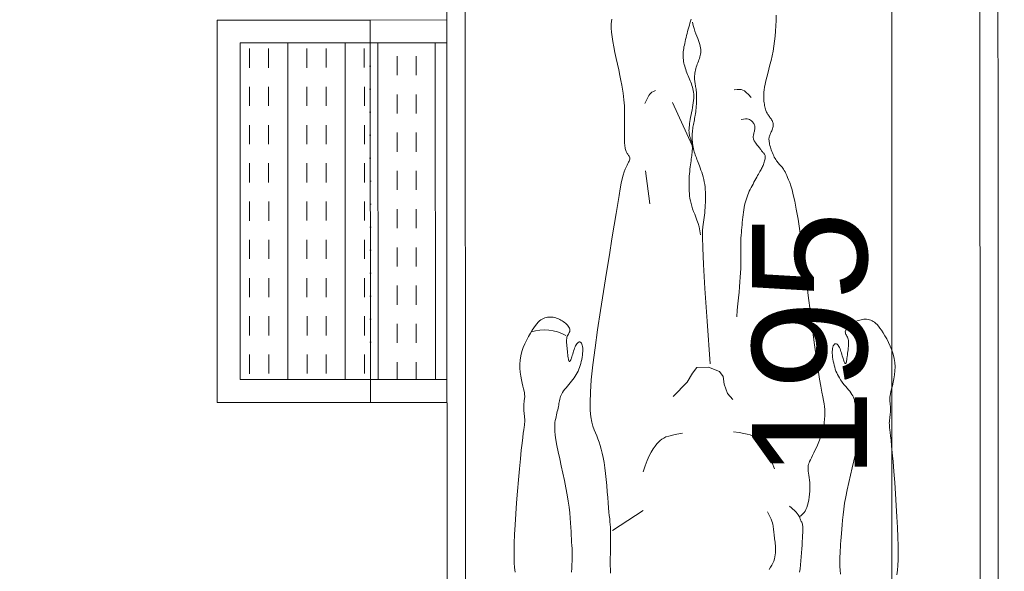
# Model space of a CAD drawing. Header units: millimetres. Extents: x 26866 to 1024070, y -428191 to 408885.
# Tile 162 of 248: x 198411 to 199697, y 389308 to 390029. Entities that reach past the tile are written whole.
import ezdxf

# ---------------------------------------------------------------- set-up
doc = ezdxf.new("R2010")
doc.units = ezdxf.units.MM
doc.header["$LTSCALE"] = 2
doc.linetypes.add('ACAD_ISO07W100', pattern=[3, 0, -3])
doc.linetypes.add('HIDDEN2', pattern=[4.7625, 3.175, -1.5875])
doc.layers.get('Defpoints').update_dxf_attribs({"color": 1})
for name, color, linetype, lineweight in [('0_OPIS', 7, 'Continuous', 13), ('10', 7, 'Continuous', 9), ('3DPLAN_A_TABELKA POMIESZCZEŃ', 7, 'Continuous', 0), ('6', 253, 'Continuous', 0), ('AW_CERAMIKA', 6, 'Continuous', 9)]:
    doc.layers.add(name, color=color, linetype=linetype, lineweight=lineweight)
doc.layers.add('3DPLAN_A_KRESKOWANIE 1', color=253, linetype='Continuous')
doc.layers.add('3DPLAN_A_OPIS', color=8, linetype='Continuous')
doc.layers.add('FURNITURE ZD 1 500', color=7, linetype='Continuous', lineweight=13, true_color=0x9fa8a5)
doc.styles.add('ARIAL', font='arial.ttf')
doc.dimstyles.new('wymiar 1na100', dxfattribs={"dimtxt": 15, "dimasz": 10, "dimexe": 3, "dimexo": 5, "dimgap": 3, "dimtad": 1, "dimdec": 0, "dimtxsty": 'ARIAL', "dimblk": 'ARCHTICK', "dimcen": 2.5, "dimclrd": 40, "dimclre": 40, "dimclrt": 256, "dimadec": 1, "dimazin": 0, "dimtfac": 1, "dimtdec": 1, "dimtmove": 0, "dimatfit": 3, "dimldrblk": 'OPEN30', "dimfxl": 1.5, "dimfxlon": 1, "dimarcsym": 0})
pattern_1 = [(45, (23044.838, -26883.88), (-16.83798, 16.83798), [])]

# ---------------------------------------------------------------- blocks, each defined once
blk = doc.blocks.new('_ArchTick')
at = {"color": 0, "linetype": 'ByBlock', "const_width": 0.15}
blk.add_lwpolyline([(-0.5, -0.5), (0.5, 0.5)], dxfattribs=at)
blk = doc.blocks.new('*D45934')
at = {"layer": 'AW_CERAMIKA', "color": 40, "lineweight": -2}
for p, q in [((28953.56, -25742.1), (28958.06, -25742.1)), ((28955.06, -25742.1), (28955.06, -25937.11)), ((28953.56, -25937.11), (28958.06, -25937.11))]:
    blk.add_line(p, q, dxfattribs=at)
at = {"layer": 'Defpoints', "color": 0}
for p in [(28896.91, -25742.1), (28896.99, -25937.11), (28955.06, -25937.11)]:
    blk.add_point(p, dxfattribs=at)
at = {"layer": 'AW_CERAMIKA', "color": 40, "lineweight": -2, "xscale": 10, "yscale": 10, "zscale": 10}
for p, rotation in [((28955.06, -25742.1), 90), ((28955.06, -25937.11), 270)]:
    blk.add_blockref('_ArchTick', p, dxfattribs=dict(at, rotation=rotation))
at = {"layer": 'AW_CERAMIKA', "insert": (28944.41, -25839.61), "char_height": 15, "attachment_point": 5, "rotation": 90, "style": 'ARIAL'}
blk.add_mtext('195', dxfattribs=at)
blk = doc.blocks.new('_OPEN30')
at = {"color": 0, "linetype": 'ByBlock', "lineweight": -2}
for q in [(-0.966, 0.259), (-1, 0), (-0.966, -0.259)]:
    blk.add_line((0, 0), q, dxfattribs=at)
blk = doc.blocks.new('A$C7B9C5A86')
at = {"layer": '6', "color": 7}
for p, q in [((0.4466, 0.3123), (0.4432, 0.3133)), ((0.5574, 0.3137), (0.5546, 0.3126)), ((0.5602, 0.3147), (0.5574, 0.3137)), ((0.5631, 0.3156), (0.5602, 0.3147)), ((0.566, 0.3165), (0.5631, 0.3156)), ((0.569, 0.3171), (0.566, 0.3165)), ((0.5722, 0.3176), (0.569, 0.3171)), ((0.5756, 0.318), (0.5722, 0.3176)), ((0.5791, 0.3181), (0.5756, 0.318)), ((0.5829, 0.3179), (0.5791, 0.3181)), ((0.5869, 0.3176), (0.5829, 0.3179)), ((0.591, 0.3171), (0.5869, 0.3176)), ((0.5952, 0.3164), (0.591, 0.3171)), ((0.5995, 0.3156), (0.5952, 0.3164)), ((0.6038, 0.3148), (0.5995, 0.3156)), ((0.6081, 0.314), (0.6038, 0.3148)), ((0.6123, 0.3132), (0.6081, 0.314)), ((0.6163, 0.3124), (0.6123, 0.3132)), ((0.6579, 0.3133), (0.6564, 0.3129)), ((0.6594, 0.3138), (0.6579, 0.3133)), ((0.661, 0.3142), (0.6594, 0.3138)), ((0.6626, 0.3145), (0.661, 0.3142)), ((0.6642, 0.3148), (0.6626, 0.3145)), ((0.6658, 0.3151), (0.6642, 0.3148)), ((0.6675, 0.3153), (0.6658, 0.3151)), ((0.6692, 0.3154), (0.6675, 0.3153)), ((0.671, 0.3154), (0.6692, 0.3154)), ((0.6728, 0.3154), (0.671, 0.3154)), ((0.6748, 0.3153), (0.6728, 0.3154)), ((0.677, 0.3152), (0.6748, 0.3153)), ((0.6792, 0.3149), (0.677, 0.3152)), ((0.6817, 0.3146), (0.6792, 0.3149)), ((0.6844, 0.3143), (0.6817, 0.3146)), ((0.6873, 0.3139), (0.6844, 0.3143)), ((0.6903, 0.3135), (0.6873, 0.3139)), ((0.6936, 0.313), (0.6903, 0.3135)), ((0.7736, 0.3142), (0.769, 0.313)), ((0.7782, 0.3157), (0.7736, 0.3142)), ((0.7829, 0.3175), (0.7782, 0.3157)), ((0.7878, 0.3194), (0.7829, 0.3175)), ((0.7929, 0.3214), (0.7878, 0.3194)), ((0.7984, 0.3234), (0.7929, 0.3214)), ((0.8042, 0.3254), (0.7984, 0.3234)), ((0.8104, 0.3272), (0.8042, 0.3254)), ((0.8172, 0.3287), (0.8104, 0.3272)), ((0.8246, 0.3299), (0.8172, 0.3287)), ((0.4501, 0.3112), (0.4466, 0.3123)), ((0.4536, 0.3102), (0.4501, 0.3112)), ((0.4572, 0.3091), (0.4536, 0.3102)), ((0.4608, 0.3081), (0.4572, 0.3091)), ((0.4645, 0.3071), (0.4608, 0.3081)), ((0.4682, 0.3061), (0.4645, 0.3071)), ((0.4718, 0.3052), (0.4682, 0.3061)), ((0.4755, 0.3043), (0.4718, 0.3052)), ((0.479, 0.3035), (0.4755, 0.3043)), ((0.4825, 0.3027), (0.479, 0.3035)), ((0.4858, 0.302), (0.4825, 0.3027)), ((0.489, 0.3013), (0.4858, 0.302)), ((0.4921, 0.3006), (0.489, 0.3013)), ((0.4951, 0.3001), (0.4921, 0.3006)), ((0.498, 0.2997), (0.4951, 0.3001)), ((0.5008, 0.2993), (0.498, 0.2997)), ((0.5036, 0.2991), (0.5008, 0.2993)), ((0.5064, 0.299), (0.5036, 0.2991)), ((0.5091, 0.299), (0.5064, 0.299)), ((0.512, 0.2992), (0.5091, 0.299)), ((0.5148, 0.2995), (0.512, 0.2992)), ((0.5176, 0.2999), (0.5148, 0.2995)), ((0.5205, 0.3005), (0.5176, 0.2999)), ((0.5234, 0.3011), (0.5205, 0.3005)), ((0.5263, 0.3019), (0.5234, 0.3011)), ((0.5292, 0.3028), (0.5263, 0.3019)), ((0.5321, 0.3037), (0.5292, 0.3028)), ((0.5349, 0.3047), (0.5321, 0.3037)), ((0.5378, 0.3058), (0.5349, 0.3047)), ((0.5406, 0.3069), (0.5378, 0.3058)), ((0.5434, 0.308), (0.5406, 0.3069)), ((0.5463, 0.3092), (0.5434, 0.308)), ((0.5491, 0.3103), (0.5463, 0.3092)), ((0.5519, 0.3115), (0.5491, 0.3103)), ((0.5546, 0.3126), (0.5519, 0.3115)), ((0.6203, 0.3117), (0.6163, 0.3124)), ((0.6241, 0.3111), (0.6203, 0.3117)), ((0.6277, 0.3106), (0.6241, 0.3111)), ((0.631, 0.3101), (0.6277, 0.3106)), ((0.6342, 0.3098), (0.631, 0.3101)), ((0.6371, 0.3095), (0.6342, 0.3098)), ((0.6397, 0.3094), (0.6371, 0.3095)), ((0.6421, 0.3095), (0.6397, 0.3094)), ((0.6441, 0.3096), (0.6421, 0.3095)), ((0.646, 0.3098), (0.6441, 0.3096)), ((0.6477, 0.3101), (0.646, 0.3098)), ((0.6492, 0.3105), (0.6477, 0.3101)), ((0.6507, 0.311), (0.6492, 0.3105)), ((0.6521, 0.3114), (0.6507, 0.311)), ((0.6535, 0.3119), (0.6521, 0.3114)), ((0.6549, 0.3124), (0.6535, 0.3119)), ((0.6564, 0.3129), (0.6549, 0.3124)), ((0.697, 0.3125), (0.6936, 0.313)), ((0.7006, 0.312), (0.697, 0.3125)), ((0.7043, 0.3116), (0.7006, 0.312)), ((0.7082, 0.3111), (0.7043, 0.3116)), ((0.7122, 0.3107), (0.7082, 0.3111)), ((0.7164, 0.3103), (0.7122, 0.3107)), ((0.7206, 0.31), (0.7164, 0.3103)), ((0.7249, 0.3098), (0.7206, 0.31)), ((0.7293, 0.3096), (0.7249, 0.3098)), ((0.7337, 0.3095), (0.7293, 0.3096)), ((0.7381, 0.3095), (0.7337, 0.3095)), ((0.7425, 0.3096), (0.7381, 0.3095)), ((0.7469, 0.3098), (0.7425, 0.3096)), ((0.7513, 0.3101), (0.7469, 0.3098)), ((0.7557, 0.3105), (0.7513, 0.3101)), ((0.7601, 0.3111), (0.7557, 0.3105)), ((0.7645, 0.312), (0.7601, 0.3111)), ((0.769, 0.313), (0.7645, 0.312)), ((0.5596, 0.1909), (0.567, 0.1922)), ((0.567, 0.1922), (0.5737, 0.1932)), ((0.5737, 0.1932), (0.5798, 0.194)), ((0.5798, 0.194), (0.5856, 0.1946)), ((0.5856, 0.1946), (0.5911, 0.195)), ((0.5911, 0.195), (0.5965, 0.1953)), ((0.5965, 0.1953), (0.6019, 0.1955)), ((0.6019, 0.1955), (0.6074, 0.1957)), ((0.6074, 0.1957), (0.613, 0.1957)), ((0.613, 0.1957), (0.6187, 0.1957)), ((0.6187, 0.1957), (0.6242, 0.1957)), ((0.6242, 0.1957), (0.6297, 0.1956)), ((0.6297, 0.1956), (0.6349, 0.1955)), ((0.6349, 0.1955), (0.6399, 0.1954)), ((0.6399, 0.1954), (0.6446, 0.1954)), ((0.6446, 0.1954), (0.6489, 0.1953)), ((0.6489, 0.1953), (0.6529, 0.1953)), ((0.6529, 0.1953), (0.6564, 0.1954)), ((0.6564, 0.1954), (0.6597, 0.1955)), ((0.6597, 0.1955), (0.6627, 0.1956)), ((0.6627, 0.1956), (0.6653, 0.1958)), ((0.6653, 0.1958), (0.6678, 0.196)), ((0.6678, 0.196), (0.6699, 0.1964)), ((0.6699, 0.1964), (0.6719, 0.1968)), ((0.6719, 0.1968), (0.6736, 0.1972)), ((0.6736, 0.1972), (0.6752, 0.1978)), ((0.6752, 0.1978), (0.6767, 0.1983)), ((0.6767, 0.1983), (0.678, 0.199)), ((0.678, 0.199), (0.6793, 0.1997)), ((0.6793, 0.1997), (0.6805, 0.2004)), ((0.6805, 0.2004), (0.6817, 0.2012)), ((0.6817, 0.2012), (0.6829, 0.202)), ((0.6829, 0.202), (0.6841, 0.2028)), ((0.6841, 0.2028), (0.6853, 0.2036)), ((0.6853, 0.2036), (0.6866, 0.2042)), ((0.6866, 0.2042), (0.6879, 0.2046)), ((0.6879, 0.2046), (0.6893, 0.2049)), ((0.6893, 0.2049), (0.6908, 0.2048)), ((0.6908, 0.2048), (0.6924, 0.2045)), ((0.6924, 0.2045), (0.6941, 0.2038)), ((0.6941, 0.2038), (0.6961, 0.2028)), ((0.6961, 0.2028), (0.6984, 0.2015)), ((0.6984, 0.2015), (0.7012, 0.2001)), ((0.7012, 0.2001), (0.7045, 0.1985)), ((0.7045, 0.1985), (0.7084, 0.1967)), ((0.7084, 0.1967), (0.7131, 0.195)), ((0.7131, 0.195), (0.7187, 0.1933)), ((0.7187, 0.1933), (0.7253, 0.1915)), ((0.7253, 0.1915), (0.7332, 0.1898)), ((0.4739, 0.1735), (0.4825, 0.1749)), ((0.4825, 0.1749), (0.492, 0.1767)), ((0.492, 0.1767), (0.502, 0.1787)), ((0.502, 0.1787), (0.5123, 0.1809)), ((0.5123, 0.1809), (0.5226, 0.1831)), ((0.5226, 0.1831), (0.5328, 0.1854)), ((0.5328, 0.1854), (0.5425, 0.1874)), ((0.5425, 0.1874), (0.5515, 0.1893)), ((0.5515, 0.1893), (0.5596, 0.1909)), ((0.7332, 0.1898), (0.743, 0.1879)), ((0.743, 0.1879), (0.7548, 0.1859)), ((0.7548, 0.1859), (0.7692, 0.1834)), ((0.7692, 0.1834), (0.7866, 0.1806)), ((0.7866, 0.1806), (0.8072, 0.1772)), ((0.8072, 0.1772), (0.8316, 0.1733)), ((0.4432, 0.1729), (0.4513, 0.1721)), ((0.4513, 0.1721), (0.4588, 0.1721)), ((0.4588, 0.1721), (0.4661, 0.1725)), ((0.4661, 0.1725), (0.4739, 0.1735)), ((0.8316, 0.1733), (0.8599, 0.1686)), ((0.8599, 0.1686), (0.8911, 0.1635)), ((0.8911, 0.1635), (0.9243, 0.1582)), ((0.9243, 0.1582), (0.9583, 0.1529)), ((1.2104, 0.156), (1.2181, 0.1576)), ((1.2181, 0.1576), (1.2267, 0.1591)), ((1.2267, 0.1591), (1.2362, 0.1604)), ((1.2362, 0.1604), (1.2465, 0.1617)), ((1.2465, 0.1617), (1.2571, 0.1628)), ((1.2571, 0.1628), (1.2679, 0.1638)), ((1.2679, 0.1638), (1.2786, 0.1647)), ((1.2786, 0.1647), (1.2889, 0.1656)), ((1.2889, 0.1656), (1.2985, 0.1664)), ((1.2985, 0.1664), (1.3071, 0.1671)), ((1.3071, 0.1671), (1.3146, 0.1678)), ((1.3146, 0.1678), (1.321, 0.1684)), ((1.321, 0.1684), (1.3267, 0.169)), ((1.3267, 0.169), (1.3318, 0.1695)), ((1.3318, 0.1695), (1.3365, 0.1699)), ((1.3365, 0.1699), (1.3411, 0.1702)), ((1.3411, 0.1702), (1.3457, 0.1705)), ((1.3457, 0.1705), (1.3507, 0.1706)), ((1.3507, 0.1706), (1.3561, 0.1707)), ((1.3561, 0.1707), (1.362, 0.1707)), ((1.362, 0.1707), (1.3682, 0.1706)), ((1.3682, 0.1706), (1.3748, 0.1704)), ((1.3748, 0.1704), (1.3815, 0.1703)), ((1.3815, 0.1703), (1.3884, 0.1702)), ((1.3884, 0.1702), (1.3954, 0.1701)), ((1.3954, 0.1701), (1.4023, 0.17)), ((1.4023, 0.17), (1.4092, 0.1701)), ((1.4092, 0.1701), (1.416, 0.1702)), ((1.416, 0.1702), (1.4228, 0.1703)), ((0.9583, 0.1529), (0.9921, 0.1479)), ((0.9921, 0.1479), (1.0244, 0.1433)), ((1.0244, 0.1433), (1.0543, 0.1395)), ((1.0543, 0.1395), (1.0807, 0.1367)), ((1.1557, 0.1374), (1.163, 0.1394)), ((1.163, 0.1394), (1.1692, 0.1417)), ((1.1692, 0.1417), (1.1747, 0.144)), ((1.1747, 0.144), (1.18, 0.1463)), ((1.18, 0.1463), (1.1854, 0.1484)), ((1.1854, 0.1484), (1.1911, 0.1505)), ((1.1911, 0.1505), (1.197, 0.1524)), ((1.197, 0.1524), (1.2034, 0.1543)), ((1.2034, 0.1543), (1.2104, 0.156)), ((1.0807, 0.1367), (1.1027, 0.135)), ((1.1027, 0.135), (1.1206, 0.1345)), ((1.1206, 0.1345), (1.135, 0.1348)), ((1.135, 0.1348), (1.1465, 0.1358)), ((1.1465, 0.1358), (1.1557, 0.1374))]:
    blk.add_line(p, q, dxfattribs=at)
for points in [[(1.4259, 0.6765), (1.4179, 0.6774), (1.4092, 0.6781), (1.3992, 0.6785), (1.3878, 0.6787), (1.3747, 0.6787), (1.3595, 0.6783), (1.3421, 0.6776), (1.3231, 0.6766), (1.303, 0.6754), (1.2825, 0.6741), (1.2624, 0.6727), (1.2432, 0.6712), (1.2256, 0.6698), (1.2103, 0.6684), (1.1978, 0.6673), (1.1878, 0.6662), (1.18, 0.6653), (1.1739, 0.6646), (1.1693, 0.664), (1.1657, 0.6636), (1.1628, 0.6633), (1.1602, 0.6632), (1.1575, 0.6632), (1.1548, 0.6633), (1.152, 0.6636), (1.1492, 0.6639), (1.1465, 0.6642), (1.1437, 0.6645), (1.1411, 0.6648), (1.1385, 0.665), (1.136, 0.6652), (1.1337, 0.6652), (1.1314, 0.6652), (1.1293, 0.6651), (1.1273, 0.665), (1.1253, 0.6648), (1.1235, 0.6646), (1.1217, 0.6644), (1.12, 0.6642), (1.1182, 0.664), (1.1163, 0.6639), (1.1142, 0.6639), (1.1117, 0.6641), (1.1089, 0.6645), (1.1055, 0.6651), (1.1014, 0.666), (1.0967, 0.6672), (1.0914, 0.6686), (1.0854, 0.6701), (1.0791, 0.6714), (1.0723, 0.6725), (1.0653, 0.6732), (1.058, 0.6735), (1.0506, 0.673), (1.0432, 0.6719), (1.0358, 0.67), (1.0286, 0.6677), (1.0216, 0.6649), (1.0149, 0.6618), (1.0087, 0.6586), (1.0029, 0.6554), (0.9978, 0.6523), (0.9933, 0.6494), (0.9894, 0.6467), (0.9861, 0.6442), (0.9834, 0.6418), (0.9811, 0.6395), (0.9792, 0.6373), (0.9776, 0.635), (0.9764, 0.6327), (0.9755, 0.6304), (0.9747, 0.628), (0.9742, 0.6256), (0.9739, 0.6231), (0.9738, 0.6207), (0.9739, 0.6182), (0.9742, 0.6157), (0.9747, 0.6133), (0.9752, 0.6109), (0.976, 0.6086), (0.9768, 0.6063), (0.9778, 0.6041), (0.979, 0.6019), (0.9802, 0.5997), (0.9815, 0.5977), (0.983, 0.5957), (0.9845, 0.5937), (0.9861, 0.5919), (0.9878, 0.5902), (0.9895, 0.5887), (0.9912, 0.5875), (0.9929, 0.5865), (0.9945, 0.5858), (0.9961, 0.5855), (0.9976, 0.5856), (0.9991, 0.586), (1.0006, 0.5867), (1.0021, 0.5875), (1.0037, 0.5884), (1.0053, 0.5893), (1.0072, 0.5901), (1.0091, 0.5907), (1.0113, 0.5911), (1.0137, 0.5913), (1.0162, 0.5913), (1.0189, 0.5912), (1.0217, 0.591), (1.0247, 0.5906), (1.0277, 0.5903), (1.0308, 0.5899), (1.0339, 0.5895), (1.037, 0.5891), (1.04, 0.5888), (1.0428, 0.5884), (1.0454, 0.5881), (1.0476, 0.5877), (1.0495, 0.5873), (1.0509, 0.5869), (1.0517, 0.5864), (1.0521, 0.5859), (1.052, 0.5853), (1.0515, 0.5848), (1.0505, 0.5842), (1.0492, 0.5836), (1.0476, 0.5829), (1.0457, 0.5823), (1.0435, 0.5816), (1.0412, 0.5809), (1.0387, 0.5802), (1.0361, 0.5794), (1.0335, 0.5787), (1.0309, 0.5778), (1.0285, 0.577), (1.0261, 0.5761), (1.024, 0.5751), (1.0221, 0.5741), (1.0205, 0.5731), (1.0191, 0.572), (1.0181, 0.571), (1.0174, 0.5699), (1.017, 0.5688), (1.017, 0.5678), (1.0175, 0.5668), (1.0183, 0.5659), (1.0195, 0.565), (1.0211, 0.5642), (1.0231, 0.5636), (1.0253, 0.563), (1.0279, 0.5627), (1.0307, 0.5625), (1.0338, 0.5624), (1.0371, 0.5626), (1.0406, 0.563), (1.0442, 0.5635), (1.0479, 0.5641), (1.0516, 0.5649), (1.0552, 0.5658), (1.0587, 0.5668), (1.0622, 0.5678), (1.0654, 0.569), (1.0686, 0.5703), (1.0717, 0.5717), (1.0747, 0.5733), (1.0777, 0.575), (1.0807, 0.5769), (1.0836, 0.579), (1.0866, 0.5813), (1.0896, 0.5837), (1.0926, 0.5862), (1.0955, 0.5887), (1.0984, 0.5911), (1.1012, 0.5934), (1.104, 0.5954), (1.1067, 0.5972), (1.1092, 0.5986), (1.1117, 0.5998), (1.1142, 0.6007), (1.1166, 0.6014), (1.119, 0.6019), (1.1215, 0.6023), (1.124, 0.6027), (1.1266, 0.6031), (1.1293, 0.6036), (1.132, 0.6041), (1.1349, 0.6046), (1.1378, 0.6052), (1.1408, 0.6058), (1.1438, 0.6064), (1.1469, 0.6071), (1.15, 0.6078), (1.1531, 0.6086), (1.1565, 0.6092), (1.1602, 0.6097), (1.1645, 0.61), (1.1695, 0.6101), (1.1755, 0.6097), (1.1827, 0.6089), (1.1911, 0.6075), (1.201, 0.6056), (1.2121, 0.6032), (1.2241, 0.6004), (1.2367, 0.5975), (1.2497, 0.5945), (1.2627, 0.5915), (1.2755, 0.5887), (1.2877, 0.5862), (1.2991, 0.5842), (1.3098, 0.5826), (1.3197, 0.5813), (1.3289, 0.5804), (1.3374, 0.5796), (1.3453, 0.579), (1.3526, 0.5785), (1.3594, 0.578), (1.3657, 0.5776), (1.3715, 0.5771), (1.3771, 0.5767), (1.3826, 0.5763), (1.3879, 0.576), (1.3934, 0.5758), (1.399, 0.5757), (1.4048, 0.5758), (1.4111, 0.5759), (1.4176, 0.5762), (1.4244, 0.5766)], [(1.4213, 0.5045), (1.4149, 0.5053), (1.4083, 0.5061), (1.4013, 0.5068), (1.3942, 0.5074), (1.3871, 0.508), (1.3801, 0.5085), (1.3734, 0.5089), (1.367, 0.5092), (1.3611, 0.5095), (1.3559, 0.5098), (1.3515, 0.51), (1.3477, 0.5101), (1.3446, 0.5102), (1.3419, 0.5102), (1.3397, 0.5101), (1.3378, 0.5099), (1.336, 0.5095), (1.3344, 0.509), (1.3328, 0.5083), (1.3313, 0.5076), (1.3298, 0.5068), (1.3283, 0.5061), (1.3269, 0.5056), (1.3256, 0.5052), (1.3244, 0.505), (1.3232, 0.5052), (1.3222, 0.5058), (1.3212, 0.5067), (1.3201, 0.5079), (1.3189, 0.5093), (1.3174, 0.5109), (1.3155, 0.5125), (1.3132, 0.5142), (1.3103, 0.5158), (1.3068, 0.5172), (1.3027, 0.5186), (1.2982, 0.5198), (1.2934, 0.5208), (1.2883, 0.5216), (1.2831, 0.5223), (1.2778, 0.5227), (1.2726, 0.5229), (1.2676, 0.5228), (1.2627, 0.5225), (1.2581, 0.5221), (1.2537, 0.5215), (1.2496, 0.521), (1.2459, 0.5204), (1.2425, 0.52), (1.2395, 0.5197), (1.2369, 0.5195), (1.2346, 0.5196), (1.2324, 0.5199), (1.2302, 0.5204), (1.228, 0.5213), (1.2254, 0.5224), (1.2225, 0.5238), (1.219, 0.5255), (1.2148, 0.5276), (1.2101, 0.5299), (1.205, 0.5323), (1.1994, 0.5349), (1.1935, 0.5375), (1.1874, 0.5399), (1.1812, 0.5422), (1.1749, 0.5442), (1.1687, 0.5459), (1.1626, 0.5472), (1.1566, 0.5482), (1.1507, 0.5489), (1.1449, 0.5493), (1.1392, 0.5494), (1.1337, 0.5492), (1.1283, 0.5487), (1.1231, 0.548), (1.1174, 0.547), (1.1108, 0.5457), (1.1026, 0.5441), (1.0924, 0.5422), (1.0795, 0.54), (1.0633, 0.5374), (1.0433, 0.5345), (1.0193, 0.5312), (0.9919, 0.5277), (0.9623, 0.524), (0.9315, 0.5201), (0.9005, 0.5163), (0.8706, 0.5124), (0.8426, 0.5087), (0.8177, 0.5052), (0.7966, 0.502), (0.7793, 0.499), (0.7652, 0.4962), (0.7539, 0.4937), (0.7449, 0.4914), (0.7377, 0.4893), (0.732, 0.4873), (0.7273, 0.4855), (0.7231, 0.4837), (0.7194, 0.4821), (0.7161, 0.4806), (0.7133, 0.4791), (0.7107, 0.4777), (0.7085, 0.4764), (0.7066, 0.4751), (0.7049, 0.4738), (0.7033, 0.4725), (0.7019, 0.4713), (0.7006, 0.47), (0.6993, 0.4688), (0.6979, 0.4676), (0.6965, 0.4663), (0.695, 0.4651), (0.6933, 0.4639), (0.6914, 0.4627), (0.6893, 0.4614), (0.687, 0.4602), (0.6846, 0.4591), (0.6821, 0.4579), (0.6795, 0.4568), (0.6769, 0.4558), (0.6743, 0.4548), (0.6717, 0.454), (0.6692, 0.4532), (0.6667, 0.4525), (0.6643, 0.4519), (0.662, 0.4514), (0.6599, 0.451), (0.6579, 0.4508), (0.656, 0.4507), (0.6543, 0.4507), (0.6527, 0.4509), (0.6512, 0.4512), (0.6498, 0.4516), (0.6484, 0.4521), (0.647, 0.4526), (0.6455, 0.4533), (0.6439, 0.454), (0.6423, 0.4548), (0.6405, 0.4556), (0.6386, 0.4563), (0.6367, 0.457), (0.6348, 0.4576), (0.6328, 0.4581), (0.6309, 0.4583), (0.629, 0.4584), (0.6272, 0.4582), (0.6255, 0.4577), (0.6239, 0.4571), (0.6223, 0.4564), (0.6208, 0.4555), (0.6193, 0.4545), (0.618, 0.4535), (0.6167, 0.4525), (0.6154, 0.4515), (0.6142, 0.4506), (0.6131, 0.4497), (0.6118, 0.4489), (0.6106, 0.448), (0.6092, 0.4473), (0.6078, 0.4465), (0.6062, 0.4458), (0.6044, 0.4452), (0.6025, 0.4446), (0.6004, 0.444), (0.5982, 0.4435), (0.5958, 0.443), (0.5934, 0.4426), (0.5908, 0.4422), (0.5881, 0.4419), (0.5854, 0.4417), (0.5825, 0.4415), (0.5794, 0.4415), (0.5759, 0.4416), (0.5722, 0.4419), (0.568, 0.4424), (0.5633, 0.4431), (0.5581, 0.4442), (0.5523, 0.4455), (0.5459, 0.4471), (0.539, 0.4488), (0.5317, 0.4507), (0.524, 0.4526), (0.516, 0.4545), (0.5078, 0.4563), (0.4994, 0.458), (0.4908, 0.4594), (0.4822, 0.4607), (0.4733, 0.4617), (0.4643, 0.4625), (0.4551, 0.4631), (0.4456, 0.4634), (0.4359, 0.4635)], [(1.3231, 0.5047), (1.3197, 0.5022), (1.3171, 0.5002), (1.315, 0.4985), (1.3132, 0.4968), (1.3114, 0.495), (1.3095, 0.4929), (1.3072, 0.4902), (1.3044, 0.4867)], [(1.2382, 0.4604), (1.2276, 0.4563), (1.2184, 0.4523), (1.2106, 0.4483), (1.204, 0.4444), (1.1985, 0.4407), (1.1939, 0.4371), (1.19, 0.4337), (1.1869, 0.4306), (1.1842, 0.4277), (1.182, 0.4247), (1.18, 0.4213), (1.1784, 0.4173), (1.1769, 0.4122), (1.1756, 0.4059), (1.1742, 0.3979), (1.1728, 0.3879)], [(1.4162, 0.4506), (1.4125, 0.4533), (1.4088, 0.4556), (1.4051, 0.4575), (1.4014, 0.459), (1.3977, 0.4601), (1.394, 0.461), (1.3904, 0.4616), (1.387, 0.4619), (1.3836, 0.4621), (1.3803, 0.4621), (1.3771, 0.4619), (1.374, 0.4617), (1.3709, 0.4614), (1.368, 0.4611), (1.3651, 0.4607), (1.3623, 0.4603), (1.3595, 0.46), (1.3568, 0.4598), (1.3541, 0.4595), (1.3515, 0.4593), (1.3489, 0.459), (1.3464, 0.4587), (1.3439, 0.4585), (1.3414, 0.4581), (1.339, 0.4577), (1.3365, 0.4572), (1.3338, 0.4565), (1.3308, 0.4555), (1.3275, 0.4542), (1.3237, 0.4526), (1.3193, 0.4505), (1.3142, 0.4479)], [(0.9695, 0.3936), (0.9577, 0.3947), (0.9465, 0.3958), (0.936, 0.3968), (0.926, 0.3978), (0.9166, 0.3986), (0.9078, 0.3994), (0.8993, 0.4), (0.8914, 0.4005), (0.8838, 0.4008), (0.8766, 0.4009), (0.8698, 0.401), (0.8633, 0.401), (0.8571, 0.4009), (0.8512, 0.4009), (0.8456, 0.4009), (0.8402, 0.4009), (0.8351, 0.401), (0.8301, 0.4012), (0.8252, 0.4015), (0.8205, 0.4019), (0.8159, 0.4023), (0.8114, 0.4027), (0.8069, 0.4031), (0.8024, 0.4036), (0.7979, 0.4041), (0.7933, 0.4045), (0.7889, 0.405), (0.7845, 0.4056), (0.7801, 0.4062), (0.7759, 0.4069), (0.7718, 0.4077), (0.7679, 0.4086), (0.7642, 0.4096), (0.7606, 0.4107), (0.7572, 0.4119), (0.7538, 0.4132), (0.7506, 0.4146), (0.7474, 0.416), (0.7442, 0.4176), (0.741, 0.4192), (0.7378, 0.4208), (0.7346, 0.4225), (0.7314, 0.4242), (0.7283, 0.4259), (0.7253, 0.4276), (0.7224, 0.4292), (0.7197, 0.4307), (0.7172, 0.4322), (0.7148, 0.4335), (0.7127, 0.4347), (0.7108, 0.4358), (0.7089, 0.4368), (0.7071, 0.4378), (0.7053, 0.4387), (0.7036, 0.4395), (0.7017, 0.4403), (0.6998, 0.4411), (0.6978, 0.4418), (0.6957, 0.4425), (0.6937, 0.4431), (0.6918, 0.4436), (0.6899, 0.4439), (0.6881, 0.4441), (0.6866, 0.4442), (0.6852, 0.4441), (0.684, 0.4438), (0.683, 0.4434), (0.682, 0.4429), (0.6812, 0.4423), (0.6803, 0.4416), (0.6795, 0.4409), (0.6787, 0.4401), (0.6778, 0.4394), (0.6769, 0.4386), (0.6759, 0.4378), (0.6748, 0.437), (0.6737, 0.4361), (0.6725, 0.4352), (0.6712, 0.4343), (0.6699, 0.4332), (0.6685, 0.4321), (0.6671, 0.4309), (0.6656, 0.4298), (0.6641, 0.4286), (0.6626, 0.4275), (0.6611, 0.4264), (0.6596, 0.4255), (0.6582, 0.4247), (0.6568, 0.4241), (0.6555, 0.4236), (0.6541, 0.4233), (0.6528, 0.4231), (0.6515, 0.423), (0.6502, 0.4231), (0.6488, 0.4232), (0.6473, 0.4235), (0.6458, 0.4238), (0.6443, 0.4242), (0.6427, 0.4246), (0.641, 0.425), (0.6394, 0.4253), (0.6378, 0.4256), (0.6362, 0.4258), (0.6347, 0.4258), (0.6332, 0.4257), (0.6318, 0.4255), (0.6304, 0.425), (0.629, 0.4245), (0.6277, 0.4238), (0.6265, 0.4229), (0.6252, 0.422), (0.624, 0.4208), (0.6227, 0.4196), (0.6216, 0.4182), (0.6206, 0.4165), (0.6198, 0.4144), (0.6194, 0.412), (0.6193, 0.4091), (0.6197, 0.4056), (0.6206, 0.4016)], [(0.5813, 0.4192), (0.5764, 0.4144), (0.5726, 0.4107), (0.57, 0.4076), (0.5683, 0.4048), (0.5674, 0.4019), (0.5672, 0.3987), (0.5674, 0.3947), (0.568, 0.3895)], [(1.1157, 0.3868), (1.1048, 0.3771), (1.0888, 0.3716), (1.0749, 0.3699), (1.0662, 0.3631), (1.0585, 0.3439), (1.0589, 0.3234), (1.0693, 0.3155), (1.0849, 0.3062), (1.1104, 0.2811)], [(1.0526, 0.3467), (0.9769, 0.3413), (0.9193, 0.3374), (0.877, 0.335), (0.8476, 0.3336), (0.8283, 0.3331), (0.8167, 0.3333), (0.8101, 0.3338), (0.806, 0.3345), (0.8021, 0.3352), (0.7981, 0.3358), (0.7939, 0.3363), (0.7897, 0.3368), (0.7854, 0.3372), (0.7809, 0.3375), (0.7765, 0.3378), (0.7719, 0.338), (0.7674, 0.3383), (0.7628, 0.3384), (0.7582, 0.3385), (0.7536, 0.3385), (0.749, 0.3384), (0.7444, 0.3381), (0.7398, 0.3377), (0.7353, 0.3371), (0.7307, 0.3363), (0.7263, 0.3354), (0.722, 0.3343), (0.7177, 0.3331), (0.7137, 0.3319), (0.7098, 0.3306), (0.7061, 0.3293), (0.7026, 0.328), (0.6994, 0.3268), (0.6964, 0.3256), (0.6936, 0.3245), (0.6909, 0.3234), (0.6883, 0.3224), (0.6858, 0.3214), (0.6832, 0.3205), (0.6805, 0.3196), (0.6778, 0.3188), (0.675, 0.3181), (0.6721, 0.3174), (0.6691, 0.3168), (0.6661, 0.3163), (0.6631, 0.3159), (0.66, 0.3155), (0.657, 0.3153), (0.654, 0.3151), (0.651, 0.3151), (0.6481, 0.3151), (0.6451, 0.3152), (0.6423, 0.3154), (0.6395, 0.3157), (0.6368, 0.316), (0.6341, 0.3164), (0.6315, 0.3169), (0.629, 0.3173), (0.6264, 0.3178), (0.6239, 0.3183), (0.6213, 0.3189), (0.6187, 0.3194), (0.616, 0.3199), (0.6131, 0.3204), (0.6101, 0.3209), (0.6069, 0.3214), (0.6037, 0.3218), (0.6004, 0.3221), (0.597, 0.3224), (0.5936, 0.3227), (0.5903, 0.3229), (0.587, 0.323), (0.5838, 0.323), (0.5806, 0.323), (0.5776, 0.3229), (0.5747, 0.3227), (0.5719, 0.3225), (0.5693, 0.3222), (0.5667, 0.3219), (0.5644, 0.3216), (0.5622, 0.3212), (0.5601, 0.3208), (0.5581, 0.3204), (0.5561, 0.3201), (0.5542, 0.3197), (0.5522, 0.3195), (0.5502, 0.3193), (0.548, 0.3192), (0.5458, 0.3192), (0.5434, 0.3193), (0.5409, 0.3196), (0.5383, 0.3199), (0.5357, 0.3203), (0.5331, 0.3209), (0.5304, 0.3216), (0.5278, 0.3223), (0.5252, 0.3232), (0.5226, 0.3241), (0.52, 0.3251), (0.5174, 0.3261), (0.5149, 0.3271), (0.5123, 0.3279), (0.5098, 0.3287), (0.5072, 0.3294), (0.5046, 0.3299), (0.502, 0.3303), (0.4993, 0.3304), (0.4965, 0.3303), (0.4936, 0.3301), (0.4907, 0.3295), (0.4875, 0.3288), (0.4842, 0.3277), (0.4808, 0.3265), (0.4771, 0.325), (0.4731, 0.3233), (0.4689, 0.3217), (0.4643, 0.32), (0.4594, 0.3185), (0.454, 0.3171), (0.4482, 0.316)], [(0.6663, 0.3151), (0.5906, 0.2806)], [(1.2437, 0.2283), (1.2328, 0.2318), (1.2235, 0.2355), (1.2155, 0.2391), (1.2087, 0.2426), (1.203, 0.2461), (1.1983, 0.2495), (1.1943, 0.2526), (1.191, 0.2556), (1.1882, 0.2584), (1.1858, 0.2613), (1.1837, 0.2646), (1.1819, 0.2685), (1.1802, 0.2735), (1.1785, 0.2798), (1.1768, 0.2877), (1.175, 0.2976)], [(0.5692, 0.2501), (0.5707, 0.2467), (0.5721, 0.2441), (0.5736, 0.2419), (0.5755, 0.2401), (0.5781, 0.2384), (0.5815, 0.2365), (0.5862, 0.2343), (0.5923, 0.2314)], [(0.7698, 0.24), (0.7112, 0.2323)], [(1.3118, 0.2284), (1.3473, 0.174)], [(1.4208, 0.0017), (1.4129, 0.0009), (1.4041, 0.0004), (1.3942, 0), (1.3828, 0), (1.3696, 0.0003), (1.3544, 0.0009), (1.3371, 0.0018), (1.318, 0.0031), (1.298, 0.0046), (1.2776, 0.0062), (1.2574, 0.008), (1.2383, 0.0097), (1.2207, 0.0114), (1.2054, 0.0129), (1.1929, 0.0143), (1.1829, 0.0155), (1.1751, 0.0165), (1.1691, 0.0173), (1.1645, 0.018), (1.1609, 0.0185), (1.158, 0.0188), (1.1554, 0.019), (1.1527, 0.019), (1.15, 0.0189), (1.1472, 0.0187), (1.1444, 0.0184), (1.1416, 0.0181), (1.1389, 0.0179), (1.1362, 0.0176), (1.1336, 0.0174), (1.1312, 0.0173), (1.1288, 0.0173), (1.1266, 0.0174), (1.1245, 0.0175), (1.1225, 0.0177), (1.1205, 0.0179), (1.1187, 0.0181), (1.1169, 0.0183), (1.1151, 0.0186), (1.1134, 0.0188), (1.1115, 0.0189), (1.1094, 0.0189), (1.1069, 0.0188), (1.104, 0.0184), (1.1006, 0.0178), (1.0966, 0.017), (1.0919, 0.0158), (1.0865, 0.0145), (1.0805, 0.0132), (1.0742, 0.0119), (1.0674, 0.0109), (1.0603, 0.0103), (1.0531, 0.0102), (1.0457, 0.0107), (1.0383, 0.012), (1.0309, 0.014), (1.0237, 0.0165), (1.0168, 0.0193), (1.0102, 0.0225), (1.004, 0.0258), (0.9983, 0.0291), (0.9931, 0.0322), (0.9887, 0.0352), (0.9849, 0.0379), (0.9816, 0.0405), (0.9789, 0.0429), (0.9766, 0.0453), (0.9748, 0.0476), (0.9733, 0.0499), (0.9721, 0.0521), (0.9712, 0.0545), (0.9705, 0.0569), (0.97, 0.0593), (0.9697, 0.0618), (0.9697, 0.0643), (0.9698, 0.0667), (0.9701, 0.0692), (0.9706, 0.0716), (0.9712, 0.0739), (0.972, 0.0763), (0.9729, 0.0786), (0.9739, 0.0808), (0.9751, 0.083), (0.9764, 0.0851), (0.9777, 0.0871), (0.9792, 0.0891), (0.9808, 0.091), (0.9824, 0.0928), (0.9841, 0.0945), (0.9858, 0.096), (0.9875, 0.0972), (0.9892, 0.0981), (0.9909, 0.0988), (0.9925, 0.099), (0.994, 0.0989), (0.9955, 0.0985), (0.9969, 0.0978), (0.9984, 0.097), (1, 0.0961), (1.0017, 0.0951), (1.0035, 0.0943), (1.0054, 0.0937), (1.0076, 0.0932), (1.01, 0.093), (1.0125, 0.0929), (1.0152, 0.093), (1.018, 0.0932), (1.021, 0.0935), (1.024, 0.0939), (1.0271, 0.0942), (1.0302, 0.0945), (1.0333, 0.0948), (1.0363, 0.0951), (1.0391, 0.0954), (1.0417, 0.0958), (1.044, 0.0961), (1.0458, 0.0965), (1.0472, 0.0969), (1.0481, 0.0974), (1.0485, 0.0979), (1.0484, 0.0984), (1.0478, 0.099), (1.0469, 0.0996), (1.0456, 0.1002), (1.044, 0.1009), (1.0421, 0.1016), (1.04, 0.1023), (1.0376, 0.103), (1.0351, 0.1038), (1.0326, 0.1045), (1.03, 0.1054), (1.0274, 0.1062), (1.025, 0.1071), (1.0226, 0.1081), (1.0205, 0.109), (1.0187, 0.1101), (1.017, 0.1111), (1.0157, 0.1122), (1.0147, 0.1133), (1.014, 0.1144), (1.0136, 0.1154), (1.0137, 0.1164), (1.0141, 0.1174), (1.015, 0.1184), (1.0162, 0.1192), (1.0178, 0.12), (1.0197, 0.1206), (1.022, 0.1211), (1.0246, 0.1215), (1.0274, 0.1216), (1.0305, 0.1216), (1.0338, 0.1213), (1.0373, 0.1209), (1.0409, 0.1204), (1.0446, 0.1197), (1.0482, 0.1189), (1.0519, 0.1179), (1.0554, 0.1169), (1.0588, 0.1158), (1.062, 0.1145), (1.0652, 0.1132), (1.0683, 0.1117), (1.0713, 0.1101), (1.0742, 0.1083), (1.0772, 0.1064), (1.0801, 0.1043), (1.083, 0.1019), (1.086, 0.0995), (1.0889, 0.0969), (1.0918, 0.0944), (1.0947, 0.092), (1.0975, 0.0896), (1.1002, 0.0875), (1.1029, 0.0857), (1.1054, 0.0843), (1.1079, 0.0831), (1.1103, 0.0822), (1.1127, 0.0814), (1.1152, 0.0809), (1.1176, 0.0804), (1.1201, 0.0799), (1.1227, 0.0795), (1.1253, 0.079), (1.1281, 0.0785), (1.131, 0.0779), (1.1339, 0.0773), (1.1369, 0.0766), (1.1399, 0.0759), (1.1429, 0.0752), (1.146, 0.0745), (1.1491, 0.0737), (1.1525, 0.073), (1.1562, 0.0724), (1.1605, 0.072), (1.1655, 0.0719), (1.1715, 0.0722), (1.1787, 0.0729), (1.1871, 0.0741), (1.197, 0.0759), (1.2082, 0.0782), (1.2202, 0.0807), (1.2329, 0.0835), (1.2459, 0.0863), (1.259, 0.0891), (1.2718, 0.0917), (1.284, 0.094), (1.2955, 0.0958), (1.3062, 0.0973), (1.3161, 0.0984), (1.3253, 0.0993), (1.3338, 0.0999), (1.3417, 0.1004), (1.3491, 0.1008), (1.3558, 0.1011), (1.3621, 0.1015), (1.368, 0.1018), (1.3736, 0.1022), (1.379, 0.1025), (1.3844, 0.1027), (1.3898, 0.1028), (1.3954, 0.1028), (1.4013, 0.1027), (1.4076, 0.1024), (1.4141, 0.102), (1.4209, 0.1016)]]:
    blk.add_lwpolyline(points, dxfattribs=at)
blk.add_arc((1.0713, 0.0534), 0.0788, 150.9563, 197.0241, dxfattribs=at)
blk = doc.blocks.new('A$C54E51C45')
at = {"layer": '10', "linetype": 'ACAD_ISO07W100', "ltscale": 0.005}
h = blk.add_hatch(dxfattribs=at)
h.set_pattern_fill('INSUL', color=256, scale=0.2, angle=16.2911, style=0)
h.set_pattern_definition([(16.2911, (-37.030286, 75.19654), (-0.02103883, 0.071988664), []), (16.2911, (-37.0373, 75.220535), (-0.02103883, 0.071988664), [0.025, -0.025]), (16.2911, (-37.04431, 75.24453), (-0.02103883, 0.071988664), [0.025, -0.025])])
h.paths.add_polyline_path([(1.0651, 0.3238), (1.037, 0.4198), (0.8259, 0.3581), (0.6147, 0.2964), (0.6428, 0.2004)])
h = blk.add_hatch(dxfattribs=at)
h.set_pattern_fill('INSUL', color=256, scale=0.2, angle=16.2911, style=0)
h.set_pattern_definition([(16.2911, (-21.67752, 31.89702), (-0.02103883, 0.07198866), []), (16.2911, (-21.684536, 31.92102), (-0.02103883, 0.07198866), [0.025, -0.025]), (16.2911, (-21.69155, 31.945015), (-0.02103883, 0.07198866), [0.025, -0.025])])
h.paths.add_polyline_path([(1.0651, 0.3238), (1.1128, 0.1606), (0.6904, 0.0372), (0.6428, 0.2004)])
at = {"layer": '10', "lineweight": 0}
for p, q in [((1.0939, 0.3322), (1.0658, 0.4282)), ((1.0651, 0.3238), (1.037, 0.4198)), ((1.0651, 0.3238), (1.1128, 0.1606)), ((1.0939, 0.3322), (1.15, 0.1403)), ((0.5859, 0.288), (0.614, 0.192)), ((0.6701, 0), (0.614, 0.192)), ((1.1128, 0.1606), (0.6904, 0.0372)), ((1.15, 0.1403), (0.6701, 0))]:
    blk.add_line(p, q, dxfattribs=at)
at = {"layer": '10', "linetype": 'HIDDEN2', "lineweight": 0, "ltscale": 0.09}
blk.add_line((0.614, 0.192), (1.0939, 0.3322), dxfattribs=at)
blk.add_line((0.614, 0.192), (1.0939, 0.3322), dxfattribs=at)
at = {"layer": '10', "linetype": 'ACAD_ISO07W100', "ltscale": 0.005}
blk.add_line((0.6428, 0.2004), (1.0651, 0.3238), dxfattribs=at)
blk.add_line((0.6428, 0.2004), (1.0651, 0.3238), dxfattribs=at)
at = {"layer": '10'}
for p in [(0.6147, 0.2964), (0.6904, 0.0372)]:
    blk.add_line(p, (0.6428, 0.2004), dxfattribs=at)
blk.add_lwpolyline([(1.7277, 1.3718), (1.9297, 0.6807), (0.202, 0.1757), (0, 0.8668)], close=True, dxfattribs=at)
for points in [[(0.2759, 0.2223, -0.414214), (0.2014, 0.2631), (0.0466, 0.7929, -0.414214), (0.0874, 0.8674), (1.2622, 1.2107, -0.414214), (1.3366, 1.17), (1.3557, 1.1047, -0.414214)], [(1.4856, 0.6603), (1.4915, 0.6401, -0.414214), (1.4507, 0.5657), (0.2759, 0.2223, -0.414214)]]:
    blk.add_lwpolyline(points, format="xyb", dxfattribs=at)
at = {"layer": '10', "xscale": 0.7391716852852, "yscale": 0.7391716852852, "zscale": 0.7391716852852, "rotation": 16.29110475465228}
blk.add_blockref('A$C7B9C5A86', (0.2462, 0.2798), dxfattribs=at)
blk = doc.blocks.new('kondygnacja -1')
at = {"layer": '3DPLAN_A_KRESKOWANIE 1'}
h = blk.add_hatch(dxfattribs=at)
h.set_pattern_fill('ANSI31', color=256, scale=7.5, style=0)
h.set_pattern_definition(pattern_1)
h.paths.add_polyline_path([(31677.49, -24430.84), (30214.87, -24430.84), (30214.87, -24470.84), (30429.61, -24470.84), (30429.61, -24477.84), (30447.61, -24477.84), (30447.61, -24818.84), (30476.61, -24818.84), (30476.61, -24470.84), (31012.61, -24470.84), (31012.61, -24478.84), (31079.61, -24478.84), (31079.61, -24470.84), (31638.61, -24470.84), (31638.61, -25036.84), (31079.61, -25036.84), (31079.61, -25028.84), (31012.61, -25028.84), (31012.61, -25036.84), (30611.38, -25036.84), (30611.38, -25072.84), (31023.61, -25072.84), (31034.61, -25082.84), (31034.61, -25330.84), (31023.61, -25340.84), (30831.4, -25340.84, -0.038531), (30832.58, -25356.18), (30832.58, -25371.84), (31079.61, -25371.84), (31079.61, -25072.84), (31638.61, -25072.84), (31638.61, -25943.84), (30832.58, -25943.84), (30832.58, -26009.84), (31677.49, -26009.84)])
h.paths.add_polyline_path([(30682.61, -26009.84), (30832.58, -26009.84), (30832.58, -25943.84), (30760.61, -25943.84), (30760.61, -25454.67), (30735.61, -25464.58), (30735.61, -25943.84), (30682.61, -25943.84)])
h.paths.add_polyline_path([(30679.61, -25371.84), (30735.61, -25371.84), (30735.61, -25464.58), (30760.61, -25454.67), (30760.61, -25371.84), (30832.58, -25371.84), (30832.58, -25356.18, 0.038531), (30831.4, -25340.84), (30679.61, -25340.84)])
h.paths.add_polyline_path([(30355.83, -25371.84), (30425.61, -25371.84), (30425.61, -25379.84), (30463.61, -25379.84), (30463.61, -25424.74), (30471.61, -25424.74), (30471.61, -25395.84), (30533.61, -25395.84), (30533.61, -25371.84), (30576.61, -25371.84), (30576.61, -25341.84), (30472.61, -25341.84), (30472.61, -25326.84), (30427.61, -25326.84), (30427.61, -25341.84), (30355.83, -25341.84)])
h.paths.add_polyline_path([(30456.61, -25936.84), (30425.61, -25936.84), (30425.61, -25945.84), (30380.61, -25945.84), (30380.61, -26009.84), (30512.61, -26009.84), (30512.61, -25943.84), (30466.61, -25943.84), (30466.61, -25712.84), (30456.61, -25712.84)])
h.paths.add_polyline_path([(28888.61, -25941.84), (28888.61, -26009.84), (29013.61, -26009.84), (29013.61, -25941.84)])
h.paths.add_polyline_path([(28591.17, -26009.84), (28591.17, -25944.84), (28547.61, -25944.84), (28547.61, -26009.84)])
h.paths.add_polyline_path([(28624.61, -25870.53), (28654.8, -25870.53), (28654.8, -25924.53), (28624.61, -25924.53), (28624.61, -25944.84), (28591.17, -25944.84), (28591.17, -26009.84), (28713.61, -26009.84), (28713.61, -25941.84), (28672.61, -25941.84), (28672.61, -25932.84), (28657.61, -25932.84), (28657.61, -25716.84), (28624.61, -25716.84)])
h.paths.add_polyline_path([(28372.61, -25944.84), (28328.61, -25944.84), (28328.61, -25907.84), (28282.61, -25907.84), (28282.61, -25944.84), (28248.61, -25944.84), (28248.61, -26009.84), (28372.61, -26009.84)])
h.paths.add_polyline_path([(28092.61, -25563.84), (28054.61, -25563.84), (28054.61, -25383.84), (28067.6, -25383.84), (28067.61, -25375.84), (28340.61, -25375.84), (28340.61, -25341.84), (28070.61, -25341.84), (28070.61, -25332.84), (28030.61, -25332.84), (28030.61, -25395.6), (28048.71, -25395.6), (28048.71, -25449.6), (28030.61, -25449.6), (28030.61, -26009.84), (28073.61, -26009.84), (28073.61, -25944.84), (28054.61, -25944.84), (28054.61, -25668.84), (28092.61, -25668.84)])
h.paths.add_polyline_path([(27949.61, -25495.75), (27949.61, -25507.75), (27983.29, -25507.75), (27983.29, -25521.75), (27949.61, -25521.75), (27949.61, -25531.84), (27999.61, -25531.84), (27999.61, -25934.84), (27982.61, -25934.84), (27982.61, -25942.84), (27947.61, -25942.84), (27947.61, -26009.84), (28026.62, -26009.84), (28026.62, -25449.6), (27999.61, -25449.6), (27999.61, -25463.84), (27949.61, -25463.84), (27949.61, -25481.75), (27983.29, -25481.75), (27983.29, -25495.75)])
h.paths.add_polyline_path([(27982.61, -25361.84), (27952.61, -25361.84), (27952.61, -25332.84), (28026.62, -25332.84), (28026.62, -25395.6), (27999.61, -25395.6), (27999.61, -25377.84), (27982.61, -25377.84)])
h.paths.add_polyline_path([(26818.61, -25892.84), (26781.49, -25892.84), (26781.49, -26009.84), (26894.54, -26009.84), (26894.54, -25942.84), (26830.61, -25942.84), (26830.61, -25930.84), (26818.61, -25930.84)])
h.paths.add_polyline_path([(26894.54, -26009.84), (27115.94, -26009.84), (27115.94, -25942.84), (26894.54, -25942.84)])
h.paths.add_polyline_path([(27115.94, -25942.84), (27115.94, -26009.84), (27466.61, -26009.84), (27466.61, -25942.84), (27427.61, -25942.84), (27427.61, -25933.84), (27384.61, -25933.84), (27384.61, -25942.84)])
h.paths.add_polyline_path([(27641.61, -25942.84), (27641.61, -26009.84), (27802.61, -26009.84), (27802.61, -25942.84)])
h.paths.add_polyline_path([(30621.1, -25040.47), (30688.37, -25040.47), (30688.37, -25072.87), (30621.1, -25072.87)], flags=24)
h = blk.add_hatch(dxfattribs=at)
h.set_pattern_fill('ANSI31', color=256, scale=7.5, style=0)
h.set_pattern_definition(pattern_1)
h.paths.add_polyline_path([(29010.61, -24430.84), (28888.61, -24430.84), (28888.61, -24472.84), (29010.61, -24472.84)])
h.paths.add_polyline_path([(29275.57, -25037.84), (29257.61, -25037.84), (29257.61, -24471.84), (29273.61, -24471.84), (29273.61, -24468.84), (29303.61, -24468.84), (29303.61, -24430.84), (29185.61, -24430.84), (29185.61, -24471.84), (29228.61, -24471.84), (29228.61, -25049.84), (29175.02, -25049.84), (29175.02, -25053.06, 0.060091), (29177.89, -25076.84), (29272.38, -25076.84)])
h.paths.add_polyline_path([(29273.61, -25072.84), (29380.61, -25072.84), (29380.61, -25037.84), (29275.57, -25037.84), (29272.38, -25076.84), (29273.61, -25076.84)])
h.paths.add_polyline_path([(29498.61, -25037.84), (29480.61, -25037.84), (29480.61, -25072.84), (29708.61, -25072.84), (29708.61, -25039.85), (29536.61, -25039.85), (29536.61, -24939.85), (29498.61, -24939.85)])
h.paths.add_polyline_path([(29566.61, -24430.84), (29473.61, -24430.84), (29473.61, -24468.84), (29498.61, -24468.84), (29498.61, -24727.87), (29524.78, -24727.87), (29524.78, -24781.87), (29498.61, -24781.87), (29498.61, -24826.85), (29536.61, -24826.85), (29536.61, -24470.85), (29566.61, -24470.85)])
h.paths.add_polyline_path([(29736.61, -24430.84), (29736.61, -24470.85), (29828.61, -24470.85), (29828.61, -24472.85), (29873.61, -24472.85), (29873.61, -24470.85), (30016.87, -24470.85), (30016.87, -24430.84)])
h.paths.add_polyline_path([(30016.87, -24470.85), (30112.84, -24470.85), (30112.84, -24430.84), (30016.87, -24430.84)])
h.paths.add_polyline_path([(29864.61, -25141.84), (29835.61, -25141.84), (29835.61, -25153.06), (29864.61, -25153.06)])
h.paths.add_polyline_path([(29864.61, -25087.84), (29880.61, -25069.84), (30213.45, -25069.84, 0.042168), (30214.87, -25053.06), (30214.87, -25041.84), (30178.61, -25041.84), (30178.61, -24470.84), (30214.87, -24470.84), (30214.87, -24430.84), (30112.84, -24430.84), (30112.84, -24470.85), (30115.61, -24470.85), (30115.61, -24477.85), (30159.61, -24477.85), (30159.61, -25039.85), (29899.61, -25039.85), (29899.61, -25026.85), (29826.61, -25026.85), (29826.61, -25039.85), (29803.61, -25039.85), (29803.61, -25072.84), (29819.61, -25072.84), (29835.61, -25088.84), (29835.61, -25153.06), (29864.61, -25153.06)])
h.paths.add_polyline_path([(29463.61, -25369.84), (29509.61, -25369.84), (29509.61, -25408.84), (29538.61, -25408.84), (29538.61, -25366.84), (29765.61, -25366.84), (29765.61, -25448.84), (29937.61, -25448.84), (29937.61, -25366.84), (30091.06, -25366.84), (30091.06, -25356.18, -0.035999), (30092.09, -25341.84), (29880.61, -25341.84), (29864.61, -25325.84), (29864.61, -25261.84), (29835.61, -25261.84), (29835.61, -25325.84), (29819.61, -25341.84), (29463.61, -25341.84)])
h.paths.add_polyline_path([(30252.83, -25342.15), (30252.83, -25341.84), (30092.09, -25341.84, 0.035999), (30091.06, -25356.18), (30091.06, -25366.84), (30152.61, -25366.84), (30152.61, -25937.84), (30091.06, -25937.84), (30091.06, -26009.84), (30210.61, -26009.84), (30210.61, -25945.84), (30180.61, -25945.84), (30180.61, -25371.84), (30252.83, -25371.84), (30252.83, -25350.58), (30252.33, -25350.58), (30252.33, -25342.15)])
h.paths.add_polyline_path([(30081.99, -25665.13), (30231.69, -25665.13), (30231.69, -25700.22), (30081.99, -25700.22)], flags=9)
h.paths.add_polyline_path([(29875.61, -25931.84), (29829.61, -25931.84), (29829.61, -25937.84), (29781.61, -25937.84), (29781.61, -26009.84), (29917.61, -26009.84), (29917.61, -25937.84), (29875.61, -25937.84)])
h.paths.add_polyline_path([(29611.61, -26009.84), (29611.61, -25937.84), (29538.61, -25937.84), (29538.61, -25683.8), (29507.61, -25683.8), (29507.61, -25943.84), (29482.61, -25943.84), (29482.61, -26009.84)])
h.paths.add_polyline_path([(29282.81, -25653.75), (29568.72, -25653.75), (29568.72, -25738.67), (29282.81, -25738.67)], flags=9)
h.paths.add_polyline_path([(29479.61, -25623.84), (29507.61, -25623.84), (29507.61, -25683.8), (29538.61, -25683.8), (29538.61, -25498.84), (29509.61, -25498.84), (29509.61, -25608.84), (29479.61, -25608.84)])
h.paths.add_polyline_path([(29389.61, -25608.84), (29262.17, -25608.84), (29262.17, -25623.84), (29389.61, -25623.84)])
h.paths.add_polyline_path([(29312.61, -25943.84), (29275.61, -25943.84), (29275.61, -25936.84), (29262.17, -25936.84), (29262.17, -26009.84), (29312.61, -26009.84)])
h.paths.add_polyline_path([(29188.61, -26009.84), (29262.17, -26009.84), (29262.17, -25936.84), (29256.61, -25936.84), (29256.61, -25683.8), (29227.61, -25683.8), (29227.61, -25941.84), (29188.61, -25941.84)])
h.paths.add_polyline_path([(29227.61, -25683.8), (29256.61, -25683.8), (29256.61, -25623.84), (29262.17, -25623.84), (29262.17, -25608.84), (29259.61, -25608.84), (29259.61, -25369.84), (29262.17, -25369.84), (29262.17, -25356.18, 0.056395), (29259.64, -25333.84), (29224.61, -25333.84), (29224.61, -25341.84), (29157.61, -25341.84), (29157.61, -25371.84), (29227.61, -25371.84)])
h.paths.add_polyline_path([(29373.61, -25341.84), (29270.61, -25341.84), (29270.61, -25333.84), (29259.64, -25333.84, -0.056395), (29262.17, -25356.18), (29262.17, -25369.84), (29373.61, -25369.84)])
h.paths.add_polyline_path([(30170.11, -24767), (30186.53, -24767), (30186.53, -24787), (30170.11, -24787)], flags=24)
h.paths.add_polyline_path([(29566.12, -25338.58), (29633.39, -25338.58), (29633.39, -25370.98), (29566.12, -25370.98)], flags=24)
h.paths.add_polyline_path([(29957.21, -25338.58), (30024.48, -25338.58), (30024.48, -25370.98), (29957.21, -25370.98)], flags=24)
h.paths.add_polyline_path([(30179.86, -25902.33), (30243.82, -25902.33), (30243.82, -25910.46), (30179.86, -25910.46)], flags=24)
at = {"layer": 'FURNITURE ZD 1 500', "lineweight": 0, "xscale": 100, "yscale": 100, "zscale": 100, "rotation": 253.7325219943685}
blk.add_blockref('A$C54E51C45', (28885.7, -25732.8), dxfattribs=at)
at = {"layer": '3DPLAN_A_OPIS', "color": 1, "lineweight": 30, "style": 'ARIAL'}
for tag, p in [('PRZESUNIĘCIE_WEJŚCIA', (27655.16, -24535.33)), ('WYŁĄCZONE', (27007.18, -24723.98)), ('Z_OPRACOWANIA', (26996.84, -24746.42)), ('WYŁĄCZONE', (30803.05, -24760.87)), ('Z_OPRACOWANIA', (30792.71, -24783.3)), ('WYŁĄCZONE', (28894.9, -24826.59)), ('Z_OPRACOWANIA', (28884.56, -24849.03)), ('POWIĘKSZENIE_WEJŚCIA', (28313.68, -25144.41)), ('POWIĘKSZENIE_WEJŚCIA', (29600.62, -25191.36)), ('POWIĘKSZENIE_WEJŚCIA', (28011.45, -25235.42)), ('WYŁĄCZONE', (29754.42, -25678.17)), ('Z_OPRACOWANIA', (29744.08, -25700.6)), ('WYJŚCIE_EWAKUACYJNE', (27763.79, -26106.07))]:
    blk.add_attdef(tag, p, '', height=12, dxfattribs=at)
at = {"layer": '3DPLAN_A_OPIS', "color": 0, "lineweight": 30, "style": 'ARIAL'}
for tag, p in [('UGUL_1', (29350.3, -24586.01)), ('UGUL_2', (29622.92, -24586.01)), ('UGUL_3', (29833.15, -24586.01))]:
    blk.add_attdef(tag, p, '', height=12, dxfattribs=at)
at = {"layer": '3DPLAN_A_TABELKA POMIESZCZEŃ', "ltscale": 0.5, "style": 'ARIAL'}
for tag, p in [('KURTYNA', (27861.91, -26064.85)), ('POWIETRZNA', (27861.91, -26084.56))]:
    blk.add_attdef(tag, p, '', height=12, dxfattribs=at)
at = {"layer": 'AW_CERAMIKA'}
dim = blk.add_linear_dim(base=(28955.06, -25937.11), p1=(28896.91, -25742.1), p2=(28896.99, -25937.11), angle=90, dimstyle='wymiar 1na100', dxfattribs=at)
dim.commit()
dim.dimension.update_dxf_attribs({"geometry": '*D45934', "text_midpoint": (28944.41, -25839.61)})

msp = doc.modelspace()

# ---------------------------------------------------------------- block references
at = {"layer": '0_OPIS', "xscale": 10, "yscale": 10, "zscale": 10}
msp.add_blockref('kondygnacja -1', (-90000, 648000), dxfattribs=at)

doc.saveas('drawing.dxf')
